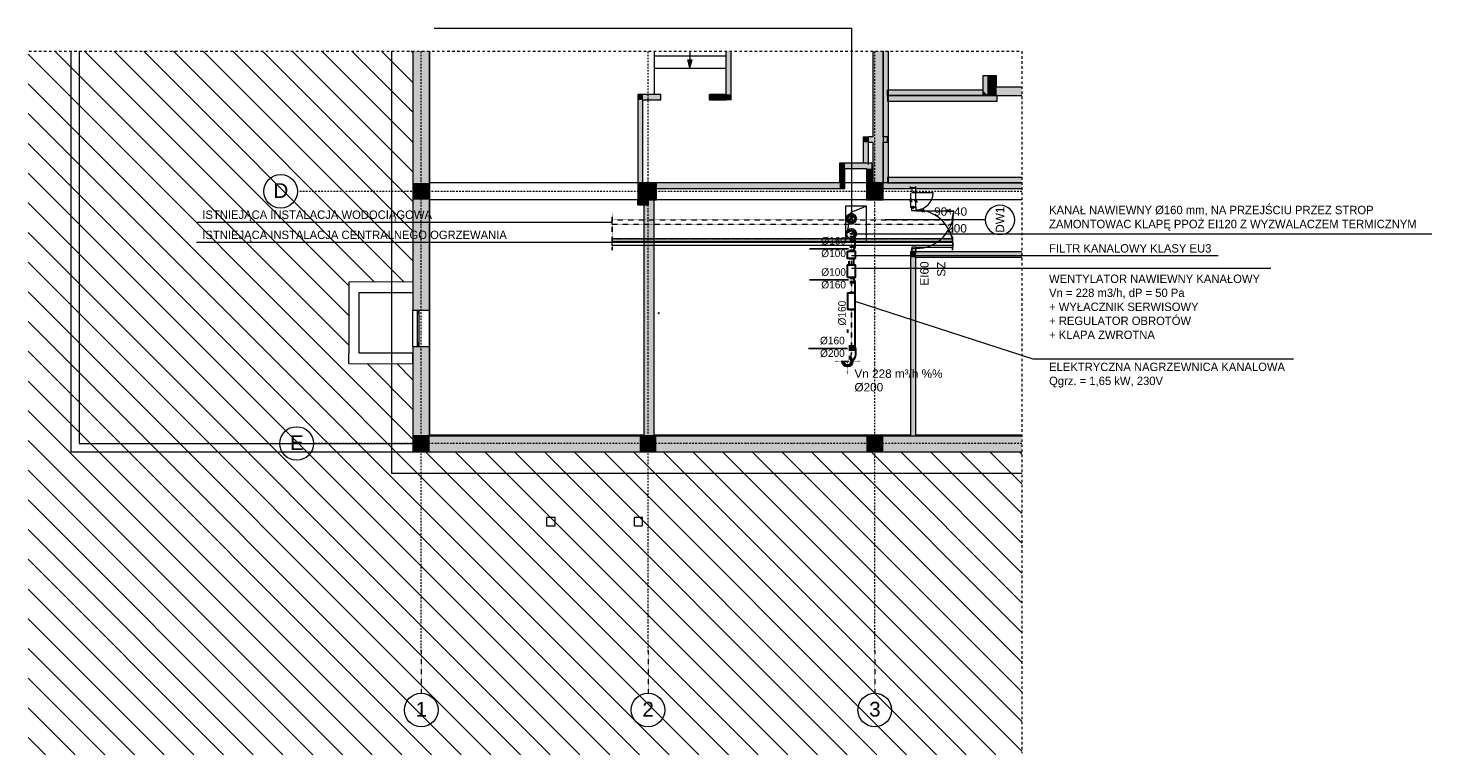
# Model space of a CAD drawing. Header units: centimetres. Extents: x -1589 to 108054, y -205274 to 31709.
# Tile 132 of 256: x 23237 to 26580, y 17215 to 18945. Entities that reach past the tile are written whole.
import ezdxf
from ezdxf.enums import TextEntityAlignment as Align

# ---------------------------------------------------------------- set-up
doc = ezdxf.new("R2010")
doc.units = ezdxf.units.CM
doc.header["$LTSCALE"] = 0.01
doc.header["$MEASUREMENT"] = 0
for name, pattern in [('CENTER', [0.55, 0.37, -0.06, 0.06, -0.06]), ('CHSW', [0]), ('DASHEDX2', [38.1, 25.4, -12.7]), ('GESTRICHELT', [7, 4, -3]), ('Krawędzie ukryte', [27, 20, -7]), ('Kropki i Kreski', [72, 36, -18, 0, -18]), ('Przerywana', [12, 6, -6]), ('Przerywana podwójnie', [109.361107, 52.916665, -21.166666, 14.111111, -21.166666])]:
    doc.linetypes.add(name, pattern=pattern)
for name, color, linetype in [('2_instalacje pompownia.ISTN', 7, 'Continuous'), ('2_stropy.ISTN', 7, 'Continuous'), ('2_słupy.ISTN', 7, 'Continuous'), ('2_słupy.K_IR', 7, 'Continuous'), ('2_ściany wewnętrzne.ISTN', 7, 'Continuous'), ('2_ściany zewnętrzne.ISTN', 7, 'Continuous'), ('3_linie 2D .ISTN', 7, 'Continuous'), ('3_linii 2D .K_IR', 7, 'Continuous'), ('3_opisy.K_IR', 7, 'Continuous'), ('4_osie.ISTN', 7, 'Continuous'), ('5_opisy.K_IR', 7, 'Continuous'), ('_KD', 7, 'Continuous'), ('_OPISY MP', 7, 'Continuous'), ('_WOD-KAN', 7, 'Continuous'), ('WEN_N-_ATRYBUT', 6, 'Continuous'), ('WEN_N-_OSIE', 2, 'CENTER'), ('WEN_W-_ATRYBUT', 6, 'Continuous'), ('WEN_W-_OSIE', 2, 'CENTER')]:
    doc.layers.add(name, color=color, linetype=linetype)
for name, color, linetype, lineweight in [('_kanalizacja', 30, 'Continuous', 30), ('P-PIPE', 7, 'Continuous', 9), ('WEN_N-_ZLICZAC', 5, 'Continuous', 30), ('WEN_W-_ZLICZAC', 6, 'Continuous', 30)]:
    doc.layers.add(name, color=color, linetype=linetype, lineweight=lineweight)
doc.styles.add('GENERATED_STYLE_1', font='txt')
doc.styles.add('STYL_WENTYLE', font='arial.ttf', dxfattribs={"width": 0.8})
doc.styles.add('STYL_WENTYLE1', font='arial.ttf', dxfattribs={"width": 0.8})
doc.linetypes.add('ZIGZAG', pattern='A,0.0001,-0.2,[131,ltypeshp.shx,S=0.2,R=0,X=-0.2,Y=0],-0.4,[131,ltypeshp.shx,S=0.2,R=180,X=0.2,Y=0],-0.2', length=0.8001)

# ---------------------------------------------------------------- blocks, each defined once
blk = doc.blocks.new('PSR-C160_1000_11')
blk.add_circle((0, 0), 80)
for p in [(0, 0), (57, 57)]:
    blk.add_point(p)
at = {"layer": 'WEN_W-_OSIE'}
blk.add_line((0, 0), (57, 57), dxfattribs=at)
at = {"layer": 'WEN_W-_ATRYBUT', "style": 'STYL_WENTYLE', "width": 0.8, "flags": 8}
blk.add_attdef('WENTYLE', text='', height=50, dxfattribs=at).set_placement((0, 0), align=Align.BOTTOM_LEFT)
blk = doc.blocks.new('BPFL16090_13')
for p, q in [((-80, 11.2), (-80, 160)), ((80, 11.2), (80, 160))]:
    blk.add_line(p, q)
blk.add_lwpolyline([(80, 0), (-80, 0, -1), (-80, 11.2), (80, 11.2, -1)], format="xyb", close=True)
blk.add_circle((0, 160), 80)
blk.add_point((0, 0))
at = {"layer": 'WEN_N-_OSIE'}
for p, q in [((-85, 160), (85, 160)), ((0, 0), (0, 245))]:
    blk.add_line(p, q, dxfattribs=at)
at = {"layer": 'WEN_N-_ATRYBUT', "style": 'STYL_WENTYLE', "width": 0.8, "flags": 8}
blk.add_attdef('WENTYLE', text='', height=50, dxfattribs=at).set_placement((80, 0), align=Align.BOTTOM_LEFT)
blk = doc.blocks.new('RSCLFL160100_11')
for p, q in [((11.2, 80), (100.8, 50)), ((100.8, -50), (11.2, -80))]:
    blk.add_line(p, q)
for points in [[(0, 80), (0, -80, 1), (11.2, -80), (11.2, 80, 1)], [(112, -50), (112, 50, 1), (100.8, 50), (100.8, -50, 1)]]:
    blk.add_lwpolyline(points, format="xyb", close=True)
for p in [(0, 0), (112, 0)]:
    blk.add_point(p)
at = {"layer": 'WEN_N-_OSIE'}
blk.add_line((0, 0), (112, 0), dxfattribs=at)
at = {"layer": 'WEN_N-_ATRYBUT', "style": 'STYL_WENTYLE', "width": 0.8, "flags": 8}
blk.add_attdef('WENTYLE', text='', height=50, dxfattribs=at).set_placement((0, 0), align=Align.BOTTOM_LEFT)
blk = doc.blocks.new('SR-C160_138-0000000000_14')
blk.add_lwpolyline([(0, -80), (0, 80), (138, 80), (138, -80)], close=True)
for p in [(0, 0), (138, 0)]:
    blk.add_point(p)
at = {"layer": 'WEN_N-_OSIE'}
blk.add_line((0, 0), (138, 0), dxfattribs=at)
at = {"layer": 'WEN_N-_ATRYBUT', "style": 'STYL_WENTYLE', "width": 0.8, "flags": 8}
blk.add_attdef('WENTYLE', text='', height=50, dxfattribs=at).set_placement((69, 0), align=Align.BOTTOM_LEFT)
at = {"layer": 'WEN_N-_OSIE', "color": 7, "style": 'STYL_WENTYLE', "width": 0.8, "flags": 8}
blk.add_attdef('FI_KANALU', text='', height=40, dxfattribs=at).set_placement((69, 40), align=Align.MIDDLE_CENTER)
blk = doc.blocks.new('SR-C100_150_12')
blk.add_lwpolyline([(0, -50), (0, 50), (150, 50), (150, -50)], close=True)
for p in [(0, 0), (150, 0)]:
    blk.add_point(p)
at = {"layer": 'WEN_N-_OSIE'}
blk.add_line((0, 0), (150, 0), dxfattribs=at)
at = {"layer": 'WEN_N-_ATRYBUT', "style": 'STYL_WENTYLE', "width": 0.8, "flags": 8}
blk.add_attdef('WENTYLE', text='', height=50, dxfattribs=at).set_placement((75, 0), align=Align.BOTTOM_LEFT)
at = {"layer": 'WEN_N-_OSIE', "color": 7, "style": 'STYL_WENTYLE', "width": 0.8, "flags": 8}
blk.add_attdef('FI_KANALU', text='', height=40, dxfattribs=at).set_placement((75, 100), align=Align.MIDDLE_CENTER)
blk = doc.blocks.new('RSCLFL160100_12')
for p, q in [((-100.8, 80), (-11.2, 50)), ((-11.2, -50), (-100.8, -80))]:
    blk.add_line(p, q)
for points in [[(-112, 80), (-112, -80, 1), (-100.8, -80), (-100.8, 80, 1)], [(0, -50), (0, 50, 1), (-11.2, 50), (-11.2, -50, 1)]]:
    blk.add_lwpolyline(points, format="xyb", close=True)
for p in [(-112, 0), (0, 0)]:
    blk.add_point(p)
at = {"layer": 'WEN_N-_OSIE'}
blk.add_line((-112, 0), (0, 0), dxfattribs=at)
at = {"layer": 'WEN_N-_ATRYBUT', "style": 'STYL_WENTYLE', "width": 0.8, "flags": 8}
blk.add_attdef('WENTYLE', text='', height=50, dxfattribs=at).set_placement((-112, 0), align=Align.BOTTOM_LEFT)
blk = doc.blocks.new('SR-C160_250-0000000000_14')
blk.add_lwpolyline([(0, -80), (0, 80), (250, 80), (250, -80)], close=True)
for p in [(0, 0), (250, 0)]:
    blk.add_point(p)
at = {"layer": 'WEN_N-_OSIE'}
blk.add_line((0, 0), (250, 0), dxfattribs=at)
at = {"layer": 'WEN_N-_ATRYBUT', "style": 'STYL_WENTYLE', "width": 0.8, "flags": 8}
blk.add_attdef('WENTYLE', text='', height=50, dxfattribs=at).set_placement((125, 0), align=Align.BOTTOM_LEFT)
at = {"layer": 'WEN_N-_OSIE', "color": 7, "style": 'STYL_WENTYLE', "width": 0.8, "flags": 8}
blk.add_attdef('FI_KANALU', text='', height=40, dxfattribs=at).set_placement((125, 40), align=Align.MIDDLE_CENTER)
blk = doc.blocks.new('KIRM-200_12')
for radius in [124, 86.8]:
    blk.add_circle((0, 0), radius)
for p in [(0, 136.4), (0, 0)]:
    blk.add_point(p)
at = {"layer": 'WEN_N-_OSIE'}
for p, q in [((-136.4, 0), (136.4, 0)), ((0, -136.4), (0, 136.4))]:
    blk.add_line(p, q, dxfattribs=at)
at = {"layer": 'WEN_N-_ATRYBUT', "style": 'STYL_WENTYLE', "width": 0.8, "flags": 8}
blk.add_attdef('WENTYLE', text='', height=50, dxfattribs=at).set_placement((0, 0), align=Align.BOTTOM_LEFT)
blk = doc.blocks.new('AE-SN-200NN--400--12_12')
blk.add_line((100, 0), (-100, 0))
at = {"linetype": 'ZIGZAG', "ltscale": 0.02}
for points in [[(-100, 0), (-100, -72, -0.144762), (-116, -127), (-177, -221)], [(100, 0), (100, -72, -0.144762), (52, -236), (-10, -330)]]:
    blk.add_lwpolyline(points, format="xyb", dxfattribs=at)
blk.add_circle((-94, -276), 100)
for p in [(0, 0), (-94, -276)]:
    blk.add_point(p)
at = {"layer": 'WEN_N-_OSIE'}
blk.add_lwpolyline([(0, 0), (0, -72, -0.144762), (-32, -181), (-94, -276)], format="xyb", dxfattribs=at)
at = {"layer": 'WEN_N-_ATRYBUT', "style": 'STYL_WENTYLE', "width": 0.8, "flags": 8}
blk.add_attdef('WENTYLE', text='', height=50, dxfattribs=at).set_placement((0, 0), align=Align.BOTTOM_LEFT)
blk = doc.blocks.new('RSCLFL200160_12')
for p, q in [((-71, 100), (-14, 80)), ((-14, -80), (-71, -100))]:
    blk.add_line(p, q)
for points in [[(-85, 100), (-85, -100, 1), (-71, -100), (-71, 100, 1)], [(0, -80), (0, 80, 1), (-14, 80), (-14, -80, 1)]]:
    blk.add_lwpolyline(points, format="xyb", close=True)
for p in [(-85, 0), (0, 0)]:
    blk.add_point(p)
at = {"layer": 'WEN_N-_OSIE'}
blk.add_line((-85, 0), (0, 0), dxfattribs=at)
at = {"layer": 'WEN_N-_ATRYBUT', "style": 'STYL_WENTYLE', "width": 0.8, "flags": 8}
blk.add_attdef('WENTYLE', text='', height=50, dxfattribs=at).set_placement((-85, 0), align=Align.BOTTOM_LEFT)
blk = doc.blocks.new('SR-C160_869-7431570291_14')
blk.add_lwpolyline([(0, -80), (0, 80), (870, 80), (870, -80)], close=True)
for p in [(0, 0), (870, 0)]:
    blk.add_point(p)
at = {"layer": 'WEN_N-_OSIE'}
blk.add_line((0, 0), (870, 0), dxfattribs=at)
at = {"layer": 'WEN_N-_ATRYBUT', "style": 'STYL_WENTYLE', "width": 0.8, "flags": 8}
blk.add_attdef('WENTYLE', text='', height=50, dxfattribs=at).set_placement((435, 0), align=Align.BOTTOM_LEFT)
at = {"layer": 'WEN_N-_OSIE', "color": 7, "style": 'STYL_WENTYLE', "width": 0.8, "flags": 8}
blk.add_attdef('FI_KANALU', text='', height=40, dxfattribs=at).set_placement((435, 40), align=Align.MIDDLE_CENTER)

msp = doc.modelspace()

# ---------------------------------------------------------------- hatches: boundary and pattern name
at = {"layer": '2_słupy.ISTN', "linetype": 'Continuous', "lineweight": 5}
for points in [[(24153.33542, 18536.10697), (24193.33542, 18536.10697), (24193.33542, 18576.10697), (24153.33542, 18576.10697)], [(24153.33542, 18536.05314), (24193.33542, 18536.05314), (24193.33542, 18576.05314), (24153.33542, 18576.05314)], [(24693.33542, 18536.05314), (24733.33542, 18536.05314), (24733.33542, 18576.05314), (24693.33542, 18576.05314)], [(25233.33542, 18536.05314), (25273.33542, 18536.05314), (25273.33542, 18576.05314), (25233.33542, 18576.05314)], [(24153.33542, 17936.05314), (24193.33542, 17976.05314), (24153.33542, 17976.05314)], [(24193.33542, 17976.05314), (24153.33542, 17936.05314), (24193.33542, 17936.05314)], [(24693.33542, 17936.05314), (24733.33543, 17936.05314), (24733.33543, 17976.05315), (24728.39872, 17976.05315), (24728.39872, 17971.81225), (24703.39873, 17971.81225), (24703.39873, 17976.05315), (24693.33542, 17976.05315)], [(24703.39873, 17971.81225), (24728.39872, 17971.81225), (24728.39872, 17976.05315), (24703.39873, 17976.05315)], [(25233.33542, 17976.05314), (25233.33542, 17936.05314), (25273.33542, 17936.05314), (25273.33542, 17976.05314)]]:
    msp.add_hatch(color=8, dxfattribs=at).paths.add_polyline_path(points)
at = {"layer": '2_ściany wewnętrzne.ISTN', "linetype": 'Continuous', "lineweight": 5}
for points in [[(24911.33542, 18889.76076), (24898.33542, 18889.76076), (24898.33542, 18786.74131), (24911.33542, 18786.74131)], [(25273.33542, 18889.76076), (25248.33543, 18889.76076), (25248.33543, 18686.10695), (25273.33542, 18686.10695)], [(24701.33542, 18786.74131), (24689.33542, 18786.74131), (24701.33542, 18773.74131)], [(24689.33542, 18773.74131), (24701.33542, 18773.74131), (24689.33542, 18786.74131)], [(24701.33542, 18773.74131), (24743.65817, 18773.74131), (24743.65817, 18786.74131), (24701.33542, 18786.74131)], [(24859.65817, 18773.74131), (24898.33542, 18773.74131), (24898.33542, 18786.74131), (24859.65817, 18786.74131)], [(24911.33542, 18786.74131), (24898.33542, 18786.74131), (24911.33542, 18773.74131)], [(24898.33542, 18786.74131), (24898.33542, 18773.74131), (24911.33542, 18773.74131)], [(25286.33542, 18576.14859), (25286.33542, 18783.84237), (25273.33542, 18783.84237), (25273.33542, 18576.14859)], [(25225.33542, 18673.10695), (25238.33542, 18673.10695), (25225.33542, 18686.10695)], [(25225.33542, 18686.10695), (25238.33542, 18673.10695), (25238.33542, 18686.10695)], [(25238.33542, 18673.10695), (25283.33542, 18673.10695), (25283.33542, 18686.10695), (25238.33542, 18686.10695)], [(25225.33542, 18673.10695), (25225.33542, 18623.10697), (25238.33542, 18623.10697), (25238.33542, 18673.10695)], [(25273.33542, 18576.14859), (25273.33542, 18673.10695), (25248.33542, 18673.10695), (25248.33542, 18576.14859)], [(25351.39873, 18589.14859), (25283.33542, 18589.14859), (25283.33542, 18576.14859), (25351.39873, 18576.14859)], [(25603.40399, 18576.14859), (25351.39873, 18576.14859), (25351.39873, 18589.14859), (25603.40399, 18589.14859)], [(24733.01889, 18576.05314), (24733.33542, 18576.05314), (24733.33542, 18563.10695), (25169.33542, 18563.10695), (25169.33542, 18576.10695), (24733.01889, 18576.10695)], [(25169.33542, 18563.10695), (25182.33542, 18563.10695), (25169.33542, 18576.10695)], [(25182.33542, 18576.10695), (25169.33542, 18576.10695), (25182.33542, 18563.10695)], [(25273.33542, 18576.14859), (25248.33542, 18576.14859), (25248.33542, 18576.05314), (25273.15187, 18576.05314)], [(25273.33542, 18576.14859), (25273.15187, 18576.05314), (25273.33542, 18576.05314)], [(25273.33542, 18563.14859), (25351.39873, 18563.14859), (25351.39873, 18576.14859), (25273.33542, 18576.14859)], [(25351.39873, 18564.10697), (25338.39873, 18564.10697), (25338.39873, 18563.14859), (25351.39873, 18563.14859)], [(25603.40399, 18563.14859), (25603.40399, 18576.14859), (25351.39873, 18576.14859), (25351.39873, 18563.14859)], [(24693.33542, 18536.10697), (24689.33542, 18536.10697), (24689.33542, 18524.10697), (24701.2816, 18536.05314), (24693.33542, 18536.05314)], [(24689.33542, 18524.10697), (24713.33542, 18524.10697), (24713.33542, 18536.05314), (24701.2816, 18536.05314)], [(24703.39872, 18536.05314), (24703.39872, 17976.05314), (24728.39872, 17976.05314), (24728.39872, 18536.05314)], [(25338.39873, 18412.10418), (25338.39873, 18399.10418), (25351.39873, 18399.10418), (25351.39873, 18412.10418)], [(25338.39873, 18399.10418), (25338.39873, 17976.05314), (25351.39873, 17976.05314), (25351.39873, 18399.10418)], [(25603.40399, 18399.10418), (25603.40399, 18412.10418), (25351.39873, 18412.10418), (25351.39873, 18399.10418)]]:
    msp.add_hatch(color=8, dxfattribs=at).paths.add_polyline_path(points)
at = {"layer": '2_ściany zewnętrzne.ISTN', "linetype": 'Continuous', "lineweight": 5}
for points in [[(24193.33542, 18889.76076), (24153.33542, 18889.76076), (24153.33542, 18576.10696), (24193.33542, 18576.10696)], [(25286.33542, 18889.76076), (25286.33542, 18783.84237), (25273.33542, 18783.84237), (25273.33542, 18889.76076)], [(25523.29812, 18783.84237), (25523.29812, 18831.05742), (25510.29812, 18831.05742), (25510.29812, 18783.84237)], [(25543.29812, 18831.05742), (25523.29812, 18831.05742), (25523.29812, 18803.84237), (25543.29812, 18803.84237)], [(25510.29812, 18796.84237), (25283.33542, 18796.84237), (25283.33542, 18783.84237), (25510.29812, 18783.84237)], [(25510.29812, 18783.84237), (25523.29812, 18783.84237), (25510.29812, 18796.84237)], [(25543.29812, 18803.84237), (25523.29812, 18783.84237), (25543.29812, 18783.84237)], [(25523.29812, 18803.84237), (25523.29812, 18783.84237), (25543.29812, 18803.84237)], [(25603.40399, 18783.84237), (25603.40399, 18803.84237), (25543.29812, 18803.84237), (25543.29812, 18783.84237)], [(24689.33542, 18536.10696), (24693.33542, 18536.10696), (24693.33542, 18576.05314), (24701.33542, 18576.05314), (24701.33542, 18773.74131), (24689.33542, 18773.74131)], [(25283.33542, 18770.84237), (25544.84763, 18770.84237), (25544.84763, 18783.84237), (25283.33542, 18783.84237)], [(25182.33542, 18623.10697), (25169.33542, 18623.10697), (25182.33542, 18610.10697)], [(25182.33542, 18610.10697), (25169.33542, 18623.10697), (25169.33542, 18610.10697)], [(25182.33542, 18610.10697), (25246.33542, 18610.10697), (25246.33542, 18623.10697), (25182.33542, 18623.10697)], [(25182.33542, 18576.10695), (25182.33542, 18610.10697), (25169.33542, 18610.10697), (25169.33542, 18576.10695)], [(25233.33542, 18576.05314), (25246.33542, 18576.05314), (25246.33542, 18610.10697), (25233.33542, 18610.10697)], [(24690.64985, 18536.10697), (24693.33542, 18536.10697), (24693.33542, 18575.71279), (24690.64985, 18575.71279)], [(24193.33543, 18536.05314), (24153.33542, 18536.05314), (24153.33542, 18273.05314), (24193.33543, 18273.05314)], [(24163.33542, 18273.05314), (24163.33542, 18265.55314), (24168.33542, 18265.55314), (24168.33542, 18273.05314)], [(24153.33542, 17976.05314), (24193.33543, 17976.05314), (24193.33543, 18187.05314), (24153.33542, 18187.05314)], [(24168.33542, 18187.05314), (24168.33542, 18194.55314), (24163.33542, 18194.55314), (24163.33542, 18187.05314)], [(24193.33542, 17936.05314), (24693.33542, 17936.05314), (24693.33542, 17976.05315), (24193.33542, 17976.05315)], [(24733.33543, 17936.05314), (25233.33542, 17936.05314), (25233.33542, 17976.05315), (24733.33543, 17976.05315)], [(25603.40399, 17936.05314), (25603.40399, 17976.05314), (25273.33542, 17976.05314), (25273.33542, 17936.05314)]]:
    msp.add_hatch(color=8, dxfattribs=at).paths.add_polyline_path(points)
at = {"layer": '3_linie 2D .ISTN', "linetype": 'Continuous', "lineweight": 5}
msp.add_hatch(color=8, dxfattribs=at).paths.add_polyline_path([(24813.25202, 18850.70222), (24818.25202, 18869.36247), (24808.25202, 18869.36247)])

# ---------------------------------------------------------------- linework, layer by layer
at = {"linetype": 'Przerywana', "lineweight": 5, "ltscale": 100}
msp.add_lwpolyline([(23239.09087, 18889.76076), (25603.40399, 18889.76076), (25603.40399, 17218.94672)], dxfattribs=at)
at = {"color": 8, "linetype": 'Krawędzie ukryte', "lineweight": 9, "ltscale": 0.1}
msp.add_lwpolyline([(25438.39873, 18477.54191), (24628.39873, 18477.54191), (24628.39873, 18488.44191), (25438.39873, 18488.44191)], close=True, dxfattribs=at)
msp.add_lwpolyline([(25438.39873, 18477.54191), (24628.39873, 18477.54191), (24628.39873, 18488.44191), (25438.39873, 18488.44191)], close=True, dxfattribs=at)
at = {"lineweight": 30}
for points in [[(25188.51049, 18414.04961), (25206.51049, 18414.04961), (25206.51049, 18396.04961), (25188.51049, 18396.04961)], [(25188.11049, 18350.74961), (25188.11049, 18381.04961), (25206.91049, 18381.04961), (25206.91049, 18350.74961)], [(25189.51049, 18314.54961), (25205.51049, 18314.54961), (25205.51049, 18274.54961), (25189.51049, 18274.54961)]]:
    msp.add_lwpolyline(points, close=True, dxfattribs=at)
for centre in [(25197.51402, 18491.05314), (25197.51402, 18491.05314), (25197.51049, 18455.04961)]:
    msp.add_circle(centre, 12)
at = {"layer": '2_instalacje pompownia.ISTN', "color": 8, "linetype": 'Przerywana podwójnie', "lineweight": 5}
for p, q in [((25438.39873, 18497.76139), (25438.39873, 18494.76139)), ((25438.39873, 18492.92116), (25438.39873, 18490.92116)), ((25438.39873, 18488.54191), (25438.39873, 18477.54191)), ((25438.39873, 18443.36759), (25438.39873, 18436.96759)), ((25438.39873, 18435.33497), (25438.39873, 18427.33497))]:
    msp.add_line(p, q, dxfattribs=at)
at = {"layer": '2_słupy.ISTN', "color": 8, "linetype": 'Continuous', "lineweight": 5}
msp.add_line((25238.33542, 18620.10697), (25238.33542, 18683.79333), dxfattribs=at)
at = {"layer": '2_słupy.ISTN', "color": 8, "linetype": 'Continuous', "lineweight": 5, "flags": 128}
for points in [[(24153.33542, 18576.10697), (24153.33542, 18536.10697)], [(24153.33542, 18576.05314), (24153.33542, 18536.05314)], [(24193.33542, 18536.10697), (24193.33542, 18576.10697)], [(24193.33542, 18536.05314), (24193.33542, 18576.05314)], [(24153.33542, 17976.05314), (24153.33542, 17936.05314)], [(24703.39873, 17976.05315), (24693.33542, 17976.05315)], [(24733.33543, 17976.05315), (24728.39872, 17976.05315)], [(25273.33542, 17976.05314), (25233.33542, 17976.05314)], [(24153.33542, 17936.05314), (24193.33542, 17936.05314)], [(24693.33542, 17936.05314), (24733.33543, 17936.05314)], [(25233.33542, 17936.05314), (25273.33542, 17936.05314)]]:
    msp.add_lwpolyline(points, dxfattribs=at)
for points in [[(24693.33542, 18536.05314), (24733.33542, 18536.05314), (24733.33542, 18576.05314), (24693.33542, 18576.05314)], [(25233.33542, 18536.05314), (25273.33542, 18536.05314), (25273.33542, 18576.05314), (25233.33542, 18576.05314)]]:
    msp.add_lwpolyline(points, close=True, dxfattribs=at)
at = {"layer": '2_słupy.K_IR', "color": 8, "linetype": 'Krawędzie ukryte', "lineweight": 5, "flags": 128}
for points in [[(24471.88869, 17760.05314), (24491.88869, 17760.05314), (24491.88869, 17780.05314), (24471.88869, 17780.05314)], [(24680.19143, 17760.05314), (24700.19143, 17760.05314), (24700.19143, 17780.05314), (24680.19143, 17780.05314)]]:
    msp.add_lwpolyline(points, close=True, dxfattribs=at)
at = {"layer": '2_ściany wewnętrzne.ISTN', "color": 8, "linetype": 'Continuous', "lineweight": 5}
for p, q in [((24743.65817, 18773.74131), (24743.65817, 18786.74131)), ((24743.65817, 18773.74131), (24743.65817, 18786.74131)), ((24859.65817, 18773.74131), (24859.65817, 18786.74131)), ((24859.65817, 18773.74131), (24859.65817, 18786.74131)), ((25338.39873, 18563.14859), (25338.39873, 18567.44859)), ((25338.39873, 18563.14859), (25338.39873, 18567.44859)), ((25338.39873, 18563.14859), (25338.39873, 18567.44859)), ((25341.39873, 18563.14859), (25338.39873, 18563.14859)), ((25341.39873, 18563.14859), (25338.39873, 18563.14859)), ((25341.39873, 18563.14859), (25338.39873, 18563.14859)), ((25351.39873, 18563.14859), (25341.39873, 18563.14859)), ((25341.39873, 18563.14859), (25341.39873, 18553.14859)), ((25351.39873, 18563.14859), (25341.39873, 18563.14859)), ((25351.39873, 18563.14859), (25341.39873, 18563.14859)), ((25351.39873, 18563.14859), (25341.39873, 18563.14859)), ((25341.39873, 18553.14859), (25351.39873, 18553.14859)), ((25351.39873, 18563.14859), (25351.39873, 18567.44859)), ((25351.39873, 18563.14859), (25351.39873, 18567.44859)), ((25351.39873, 18563.14859), (25351.39873, 18567.44859)), ((25351.39873, 18553.14859), (25351.39873, 18563.14859)), ((25351.39873, 18553.14859), (25392.59873, 18553.14859)), ((25341.39873, 18518.10418), (25338.39873, 18518.10418)), ((25341.39873, 18510.10418), (25341.39873, 18518.10418)), ((25341.39873, 18518.10418), (25351.39873, 18518.10418)), ((25351.39873, 18518.10418), (25341.39873, 18518.10418)), ((25351.39873, 18518.10418), (25341.39873, 18518.10418)), ((25351.39873, 18518.10418), (25351.39873, 18510.10418)), ((25516.39873, 18488.14859), (25278.39873, 18488.14859)), ((25351.39873, 18510.10418), (25341.39873, 18510.10418)), ((25351.39873, 18510.10418), (25441.39873, 18510.10418)), ((25351.39873, 18423.14859), (25341.39873, 18423.14859)), ((25341.39873, 18423.14859), (25341.39873, 18413.14859)), ((25341.39873, 18412.10418), (25341.39873, 18420.10418)), ((25341.39873, 18420.10418), (25351.39873, 18420.10418)), ((25351.39873, 18413.14859), (25351.39873, 18423.14859)), ((25351.39873, 18423.14859), (25440.19873, 18423.14859)), ((25351.39873, 18420.10418), (25351.39873, 18412.10418)), ((25341.39873, 18413.14859), (25338.39873, 18413.14859)), ((25341.39873, 18413.14859), (25338.39873, 18413.14859)), ((25338.39873, 18413.14859), (25338.39873, 18408.84859)), ((25338.39873, 18413.14859), (25338.39873, 18408.84859)), ((25341.39873, 18412.10418), (25338.39873, 18412.10418)), ((25338.39873, 18412.10418), (25338.39873, 18408.84859)), ((25341.39873, 18412.10418), (25338.39873, 18412.10418)), ((25338.39873, 18412.10418), (25338.39873, 18399.10418)), ((25341.39873, 18413.14859), (25351.39873, 18413.14859)), ((25351.39873, 18413.14859), (25341.39873, 18413.14859)), ((25351.39873, 18413.14859), (25341.39873, 18413.14859)), ((25351.39873, 18412.10418), (25341.39873, 18412.10418)), ((25351.39873, 18412.10418), (25341.39873, 18412.10418)), ((25351.39873, 18412.10418), (25341.39873, 18412.10418)), ((25351.39873, 18412.10418), (25341.39873, 18412.10418)), ((25351.39872, 18412.10418), (25351.39872, 18408.84859)), ((25351.39873, 18413.14859), (25351.39873, 18408.84859)), ((25351.39873, 18413.14859), (25351.39873, 18408.84859))]:
    msp.add_line(p, q, dxfattribs=at)
at = {"layer": '2_ściany wewnętrzne.ISTN', "color": 8, "linetype": 'Continuous', "lineweight": 5, "flags": 128}
for points in [[(24898.33542, 18889.76076), (24898.33542, 18786.74131)], [(24911.33542, 18773.74131), (24911.33542, 18889.76076)], [(25248.33542, 18889.76076), (25248.33542, 18686.10695)], [(25273.33542, 18686.10695), (25273.33542, 18889.76076)], [(24743.65817, 18786.74131), (24689.33542, 18786.74131)], [(24898.33542, 18786.74131), (24859.65817, 18786.74131)], [(24701.33542, 18773.74131), (24743.65817, 18773.74131)], [(24859.65817, 18773.74131), (24898.33542, 18773.74131)], [(24911.33542, 18773.74131), (24898.33542, 18773.74131)], [(25273.33542, 18783.84237), (25273.33542, 18576.14859)], [(25286.33542, 18576.14859), (25286.33542, 18783.84237)], [(25225.33542, 18686.10695), (25225.33542, 18623.10697)], [(25225.33542, 18686.10695), (25238.33542, 18686.10695)], [(25248.33542, 18686.10695), (25238.33542, 18686.10695)], [(25283.33542, 18686.10695), (25273.33542, 18686.10695)], [(25283.33542, 18673.10695), (25283.33542, 18686.10695)], [(25238.33542, 18623.10697), (25238.33542, 18673.10695)], [(25238.33542, 18673.10695), (25248.33542, 18673.10695)], [(25248.33542, 18673.10695), (25248.33542, 18576.05315)], [(25273.33542, 18576.14859), (25273.33542, 18673.10695)], [(25273.33542, 18673.10695), (25283.33542, 18673.10695)], [(25238.33542, 18623.10697), (25225.33542, 18623.10697)], [(25351.39873, 18589.14859), (25283.33542, 18589.14859)], [(25283.33542, 18589.14859), (25283.33542, 18576.14859)], [(25603.40399, 18589.14859), (25351.39873, 18589.14859)], [(25169.33542, 18576.10695), (24733.01889, 18576.10695)], [(24733.33542, 18563.10695), (25182.33542, 18563.10695)], [(25351.39873, 18576.14859), (25273.33542, 18576.14859)], [(25273.33542, 18563.14859), (25338.39873, 18563.14859)], [(25283.33542, 18576.14859), (25351.39873, 18576.14859)], [(25351.39873, 18564.10697), (25338.39873, 18564.10697)], [(25338.39873, 18564.10697), (25338.39873, 18563.14859)], [(25351.39873, 18576.14859), (25603.40399, 18576.14859)], [(25603.40399, 18576.14859), (25351.39873, 18576.14859)], [(25351.39873, 18563.14859), (25351.39873, 18564.10697)], [(25351.39873, 18563.14859), (25603.40399, 18563.14859)], [(24689.33542, 18524.10697), (24713.33542, 18524.10697)], [(24703.39873, 18536.05314), (24703.39873, 17976.05315)], [(24713.33542, 18536.05314), (24713.33542, 18524.10697)], [(24728.39873, 17976.05315), (24728.39873, 18536.05314)], [(25338.39873, 18412.10418), (25338.39873, 17976.05314)], [(25603.40399, 18412.10418), (25351.39873, 18412.10418)], [(25351.39873, 17976.05314), (25351.39873, 18399.10418)], [(25351.39873, 18399.10418), (25603.40399, 18399.10418)]]:
    msp.add_lwpolyline(points, dxfattribs=at)
at = {"layer": '2_ściany wewnętrzne.ISTN', "color": 8, "linetype": 'Continuous', "lineweight": 5}
for centre, radius, start, end in [((25351.39873, 18553.14859), 41.2, 270, 0), ((25551.39873, 18488.14859), 35, 90, 270), ((25551.39873, 18488.14859), 35, 270, 90), ((25351.39873, 18423.14859), 88.8, 0, 90), ((25351.39873, 18510.10418), 90, 270, 0)]:
    msp.add_arc(centre, radius, start, end, dxfattribs=at)
at = {"layer": '2_ściany zewnętrzne.ISTN', "color": 8, "linetype": 'Continuous', "lineweight": 5}
for p, q in [((25543.29812, 18831.05742), (25523.29812, 18831.05742)), ((25543.29812, 18831.05742), (25523.29812, 18831.05742)), ((24153.33542, 18273.05314), (24163.33542, 18273.05314)), ((24153.33542, 18187.05314), (24153.33542, 18273.05314)), ((24153.33542, 18273.05314), (24163.33542, 18273.05314)), ((24163.33542, 18273.05314), (24168.33542, 18273.05314)), ((24163.33542, 18273.05314), (24163.33542, 18265.55314)), ((24163.33542, 18273.05314), (24168.33542, 18273.05314)), ((24163.33542, 18273.05314), (24168.33542, 18273.05314)), ((24163.33542, 18265.55314), (24168.33542, 18265.55314)), ((24163.33542, 18265.55314), (24163.33542, 18194.55314)), ((24168.33542, 18273.05314), (24193.33542, 18273.05314)), ((24168.33542, 18265.55314), (24168.33542, 18273.05314)), ((24168.33542, 18273.05314), (24193.33542, 18273.05314)), ((24168.33542, 18194.55314), (24168.33542, 18265.55314)), ((24193.33542, 18187.05314), (24193.33542, 18273.05314)), ((24153.33542, 18187.05314), (24163.33542, 18187.05314)), ((24153.33542, 18187.05314), (24163.33542, 18187.05314)), ((24168.33542, 18194.55314), (24163.33542, 18194.55314)), ((24163.33542, 18194.55314), (24163.33542, 18187.05314)), ((24163.33542, 18187.05314), (24168.33542, 18187.05314)), ((24163.33542, 18187.05314), (24168.33542, 18187.05314)), ((24163.33542, 18187.05314), (24168.33542, 18187.05314)), ((24168.33542, 18187.05314), (24168.33542, 18194.55314)), ((24168.33542, 18187.05314), (24193.33542, 18187.05314)), ((24168.33542, 18187.05314), (24193.33542, 18187.05314))]:
    msp.add_line(p, q, dxfattribs=at)
at = {"layer": '2_ściany zewnętrzne.ISTN', "color": 8, "linetype": 'Continuous', "lineweight": 5, "flags": 128}
for points in [[(24153.33542, 18889.76076), (24153.33542, 18576.10697)], [(24193.33542, 18576.10697), (24193.33542, 18889.76076)], [(25273.33542, 18889.76076), (25273.33542, 18783.84237)], [(25286.33542, 18783.84237), (25286.33542, 18889.76076)], [(25523.29812, 18831.05742), (25510.29812, 18831.05742)], [(25510.29812, 18831.05742), (25510.29812, 18783.84237)], [(25523.29812, 18831.05742), (25523.29812, 18803.84237)], [(25523.29812, 18783.84237), (25523.29812, 18831.05742)], [(25543.29812, 18803.84237), (25543.29812, 18831.05742)], [(24689.33542, 18786.74131), (24689.33542, 18773.74131)], [(25510.29812, 18796.84237), (25283.33542, 18796.84237)], [(25283.33542, 18783.84237), (25283.33542, 18796.84237)], [(25523.29812, 18783.84237), (25523.29812, 18803.84237)], [(25603.40399, 18803.84237), (25543.29812, 18803.84237)], [(24689.33542, 18773.74131), (24689.33542, 18536.10697)], [(24701.33542, 18576.05314), (24701.33542, 18773.74131)], [(25510.29812, 18783.84237), (25283.33542, 18783.84237)], [(25283.33542, 18783.84237), (25283.33542, 18770.84237)], [(25283.33542, 18783.84237), (25523.29812, 18783.84237)], [(25283.33542, 18770.84237), (25544.84763, 18770.84237)], [(25523.29812, 18783.84237), (25603.40399, 18783.84237)], [(25544.84763, 18783.84237), (25523.29812, 18783.84237)], [(25544.84763, 18770.84237), (25544.84763, 18783.84237)], [(25246.33542, 18623.10697), (25169.33542, 18623.10697)], [(25169.33542, 18623.10697), (25169.33542, 18610.10697)], [(25246.33542, 18623.10697), (25246.33542, 18610.10697)], [(25169.33542, 18610.10697), (25169.33542, 18576.10695)], [(25182.33542, 18610.10697), (25233.33542, 18610.10697)], [(25182.33542, 18576.10695), (25182.33542, 18610.10697)], [(25233.33542, 18610.10697), (25233.33542, 18576.05314)], [(25246.33542, 18576.05314), (25246.33542, 18610.10697)], [(24693.33542, 18575.71279), (24690.64985, 18575.71279)], [(24690.64985, 18575.71279), (24690.64985, 18536.10697)], [(25182.33542, 18563.10695), (25182.33542, 18576.10695)], [(24153.33542, 18536.05314), (24153.33542, 18273.05314)], [(24193.33542, 18273.05314), (24193.33542, 18536.05314)], [(24689.33542, 18524.10697), (24689.33542, 18536.10697)], [(24000.97685, 18340.06495), (24000.94515, 18315.06482)], [(24153.3094, 18340.38537), (24000.97685, 18340.06495)], [(24153.3094, 18340.38537), (24153.36198, 18315.38543)], [(24000.94515, 18315.06482), (24000.76277, 18171.25241)], [(24025.76273, 18171.20681), (24025.94523, 18315.11741)], [(24025.94523, 18315.11741), (24153.36198, 18315.38543)], [(24153.33542, 18187.05314), (24153.33542, 17976.05314)], [(24193.33542, 17976.05314), (24193.33542, 18187.05314)], [(24000.73106, 18146.25243), (24000.76277, 18171.25241)], [(24153.36776, 18170.97407), (24025.76273, 18171.20681)], [(24153.32216, 18145.97411), (24153.36776, 18170.97407)], [(24000.73106, 18146.25243), (24153.32216, 18145.97411)], [(24693.33542, 17976.05314), (24193.33542, 17976.05314)], [(25233.33542, 17976.05314), (24733.33542, 17976.05314)], [(25338.39873, 17976.05314), (25273.33542, 17976.05314)], [(25603.40399, 17976.05314), (25351.39873, 17976.05314)], [(24193.33542, 17936.05314), (24693.33542, 17936.05314)], [(24733.33542, 17936.05314), (25233.33542, 17936.05314)], [(25273.33542, 17936.05314), (25603.40399, 17936.05314)]]:
    msp.add_lwpolyline(points, dxfattribs=at)
at = {"layer": '3_linie 2D .ISTN', "color": 8, "linetype": 'Continuous', "lineweight": 5}
for p, q in [((24728.16861, 18889.76076), (24728.16861, 18786.74131)), ((24813.25202, 18889.76076), (24813.25202, 18869.36247)), ((24898.33542, 18877.76737), (24728.16861, 18877.76737)), ((24813.25202, 18850.70222), (24808.25202, 18869.36247)), ((24808.25202, 18869.36247), (24818.25202, 18869.36247)), ((24813.25202, 18850.70222), (24818.25202, 18869.36247)), ((24898.33542, 18848.6834), (24728.16861, 18848.6834)), ((25338.39873, 18552.10418), (25338.39873, 18518.10418)), ((25351.39873, 18518.10418), (25351.39873, 18552.10418)), ((25334.90812, 18537.90022), (25342.11278, 18532.12914)), ((25341.15706, 18538.67215), (25335.83121, 18531.78304)), ((25338.39873, 18518.10418), (25351.39873, 18518.10418)), ((25339.34222, 18520.77681), (25346.54688, 18515.00573)), ((25345.59116, 18521.54873), (25340.26531, 18514.65962)), ((25347.90812, 18536.31018), (25355.11278, 18530.53911)), ((25354.15706, 18537.08211), (25348.83121, 18530.193)), ((25364.21738, 18513.00841), (25371.42204, 18507.23734)), ((25370.46632, 18513.78034), (25365.14047, 18506.89123)), ((25424.84964, 18512.73529), (25432.0543, 18506.96422)), ((25431.09858, 18513.50722), (25425.77273, 18506.61811))]:
    msp.add_line(p, q, dxfattribs=at)
at = {"layer": '3_opisy.K_IR', "color": 8, "linetype": 'Krawędzie ukryte', "lineweight": 5}
for points in [[(25603.40399, 18576.05314), (24193.33542, 18576.05314)], [(25603.40399, 18536.05314), (24193.33542, 18536.05314)]]:
    msp.add_lwpolyline(points, dxfattribs=at)
at = {"layer": '4_osie.ISTN', "color": 7, "linetype": 'Kropki i Kreski', "lineweight": 0, "ltscale": 10}
for p, q in [((24173.33542, 17461.6), (24173.33542, 18889.76076)), ((24713.33542, 17461.6), (24713.33542, 18889.76076)), ((25253.33542, 17461.6), (25253.33542, 18889.76076)), ((25603.40399, 18556.05314), (23878.80861, 18556.05314)), ((25603.40399, 17956.05314), (23916.766, 17956.05314))]:
    msp.add_line(p, q, dxfattribs=at)
at = {"layer": '4_osie.ISTN', "color": 7, "linetype": 'Kropki i Kreski', "lineweight": 0, "ltscale": 0.1}
for p, q in [((24173.33542, 17461.6), (24173.33542, 17361.6)), ((24713.33542, 17461.6), (24713.33542, 17361.6)), ((25253.33542, 17461.6), (25253.33542, 17361.6))]:
    msp.add_line(p, q, dxfattribs=at)
at = {"layer": '4_osie.ISTN', "color": 7, "linetype": 'Continuous', "lineweight": 0}
for centre in [(23838.80861, 18556.05314), (23876.766, 17956.05314), (24173.33542, 17321.6), (24713.33542, 17321.6), (25253.33542, 17321.6)]:
    msp.add_circle(centre, 40, dxfattribs=at)
at = {"layer": '4_osie.ISTN', "color": 7, "linetype": 'Kropki i Kreski', "lineweight": 0}
for p in [(24173.33542, 17461.6), (24173.33542, 17461.6), (24713.33542, 17461.6), (24713.33542, 17461.6), (25253.33542, 17461.6), (25253.33542, 17461.6)]:
    msp.add_point(p, dxfattribs=at)
at = {"layer": '5_opisy.K_IR', "color": 8, "linetype": 'Krawędzie ukryte', "lineweight": 5}
for points in [[(23339.15855, 18889.76076), (23339.15855, 17936.05314), (24153.33542, 17936.05314)], [(23359.15855, 18889.76076), (23359.15855, 17956.05314), (24153.33542, 17956.05314)]]:
    msp.add_lwpolyline(points, dxfattribs=at)
at = {"layer": '_kanalizacja', "color": 8, "linetype": 'DASHEDX2', "lineweight": 9, "ltscale": 0.1}
msp.add_lwpolyline([(25438.39873, 18436.96759), (24628.39873, 18436.96759), (24628.39873, 18443.36759), (25438.39873, 18443.36759)], close=True, dxfattribs=at)
at = {"layer": '_KD', "linetype": 'GESTRICHELT'}
for points in [[(24628.39873, 18416.45934), (24628.39873, 18503.82771)], [(25438.39873, 18416.45934), (25438.39873, 18503.82771)]]:
    msp.add_lwpolyline(points, dxfattribs=at)
at = {"layer": '_WOD-KAN', "color": 7, "linetype": 'Continuous', "lineweight": 5, "flags": 128}
for points in [[(24204.55454, 18944.67708), (25197.51851, 18944.66725), (25197.51402, 18491.05314)], [(23637.98997, 18483.0017), (24628.39873, 18482.99191)], [(25197.51049, 18455.05314), (26579.8625, 18455.03979)], [(23637.98997, 18435.03094), (24628.39873, 18435.02114)], [(25197.51049, 18403.57554), (26070.61571, 18403.5671)], [(25197.51049, 18373.3015), (26196.05072, 18373.29306)], [(25205.51049, 18294.54961), (25629.99766, 18157.15995), (26250.37754, 18157.15517)]]:
    msp.add_lwpolyline(points, dxfattribs=at)
at = {"layer": '_WOD-KAN', "color": 8, "linetype": 'CHSW', "lineweight": 9, "ltscale": 0.1}
msp.add_lwpolyline([(24628.39873, 18435.23497), (25438.39873, 18435.23497), (25438.39873, 18427.43497), (24628.39873, 18427.43497)], close=True, dxfattribs=at)
at = {"layer": 'P-PIPE', "color": 5, "true_color": 0x0000ff}
msp.add_line((25059.94593, 18490.7868), (25059.62843, 18490.7868), dxfattribs=at)
at = {"layer": 'P-PIPE', "color": 196, "lineweight": 25, "true_color": 0x400080}
for p, q in [((24738.90025, 18266.59718), (24738.4315, 18266.59718)), ((24738.4315, 18266.59718), (24738.4315, 18265.97218)), ((24738.4315, 18265.97218), (24738.4315, 18265.34718)), ((24738.4315, 18265.34718), (24738.90025, 18265.34718)), ((24738.90025, 18266.90968), (24738.90025, 18265.03468)), ((24739.369, 18266.90968), (24738.90025, 18266.90968)), ((24738.90025, 18265.03468), (24739.369, 18265.03468)), ((24739.369, 18265.03468), (24739.369, 18266.90968)), ((24740.0165, 18266.59718), (24739.369, 18266.59718)), ((24739.369, 18265.34718), (24740.0165, 18265.34718))]:
    msp.add_line(p, q, dxfattribs=at)

# ---------------------------------------------------------------- block references
at = {"layer": 'WEN_N-_ZLICZAC', "xscale": 0.1, "yscale": 0.1, "zscale": 0.1}
for name, p in [('BPFL16090_13', (25197.51049, 18439.04961)), ('PSR-C160_1000_11', (25197.51049, 18455.04961)), ('KIRM-200_12', (25188.15767, 18151.48735)), ('AE-SN-200NN--400--12_12', (25197.51049, 18179.0753))]:
    msp.add_blockref(name, p, dxfattribs=at)
for name, p, rotation in [('RSCLFL160100_11', (25197.51049, 18425.24961), 270), ('SR-C160_138-0000000000_14', (25197.51049, 18425.24961), 90), ('SR-C100_150_12', (25197.51049, 18396.04961), 270), ('RSCLFL160100_12', (25197.51049, 18350.74961), 90), ('SR-C160_250-0000000000_14', (25197.51049, 18314.54961), 90), ('SR-C160_869-7431570291_14', (25197.51049, 18187.5753), 90.00000000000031), ('RSCLFL200160_12', (25197.51049, 18187.5753), 90)]:
    msp.add_blockref(name, p, dxfattribs=dict(at, rotation=rotation))
at = {"layer": 'WEN_W-_ZLICZAC', "xscale": 0.1, "yscale": 0.1, "zscale": 0.1}
msp.add_blockref('PSR-C160_1000_11', (25197.51402, 18491.05314), dxfattribs=at)

# ---------------------------------------------------------------- texts
at = {"layer": '2_instalacje pompownia.ISTN', "linetype": 'Continuous', "lineweight": 5, "style": 'STYL_WENTYLE1'}
msp.add_text('%%c200', height=20, dxfattribs=at).set_placement((25204.91036, 18073.93973), align=Align.BOTTOM_LEFT)
at = {"layer": '2_ściany wewnętrzne.ISTN', "color": 8, "lineweight": 5, "char_height": 20, "attachment_point": 7, "style": 'GENERATED_STYLE_1'}
for s, insert in [('\\A1;{\\pql;\\pt10;\\fArial|b0|i0|c238|p38;90+40}', (25394.59863, 18497.81948)), ('\\A1;{\\pql;\\pt10;\\fArial|b0|i0|c238|p38;200}', (25425.86714, 18457.81948))]:
    msp.add_mtext(s, dxfattribs=dict(at, insert=insert))
at = {"layer": '2_ściany wewnętrzne.ISTN', "color": 8, "lineweight": 5, "char_height": 20, "attachment_point": 7, "rotation": 90, "style": 'GENERATED_STYLE_1'}
for s, insert in [('\\A1;{\\pql;\\pt10;\\fArial|b0|i0|c238|p38;DW1}', (25561.3987, 18457.70279)), ('\\A1;{\\pql;\\pt10;\\fArial|b0|i0|c238|p38;EI60}', (25381.72784, 18331.82846)), ('\\A1;{\\pql;\\pt10;\\fArial|b0|i0|c238|p38;SZ}', (25421.72784, 18353.03998))]:
    msp.add_mtext(s, dxfattribs=dict(at, insert=insert))
at = {"layer": '4_osie.ISTN', "color": 7, "lineweight": 0, "char_height": 35, "attachment_point": 4, "style": 'GENERATED_STYLE_1'}
for s, insert in [('\\A1;{\\pql;\\pt0;\\fArial|b0|i0|c238|p38;D}', (23821.52811, 18558.05364)), ('\\A1;{\\pql;\\pt0;\\fArial|b0|i0|c238|p38;E}', (23860.7655, 17958.05364)), ('\\A1;{\\pql;\\pt0;\\fArial|b0|i0|c238|p38;1}', (24160.05492, 17323.6005)), ('\\A1;{\\pql;\\pt0;\\fArial|b0|i0|c238|p38;2}', (24700.05492, 17323.6005)), ('\\A1;{\\pql;\\pt0;\\fArial|b0|i0|c238|p38;3}', (25240.05492, 17323.3005))]:
    msp.add_mtext(s, dxfattribs=dict(at, insert=insert))
at = {"layer": '_WOD-KAN', "color": 7, "linetype": 'Continuous', "lineweight": 15, "char_height": 20, "attachment_point": 4, "rotation": 359.99896973, "style": 'GENERATED_STYLE_1'}
for s, insert in [('\\pxql;\\A1;KANAŁ NAWIEWNY %%C160 mm, NA PRZEJŚCIU PRZEZ STROP \\PZAMONTOWAC KLAPĘ PPOŻ EI120 Z WYZWALACZEM TERMICZNYM', (25668.31271, 18492.06762)), ('\\pxql;\\A1;ISTNIEJĄCA INSTALACJA WODOCIĄGOWA', (23652.10531, 18497.5919)), ('\\pxql;\\A1;ISTNIEJĄCA INSTALACJA CENTRALNEGO OGRZEWANIA', (23652.10531, 18449.62113)), ('\\pxql;\\A1;FILTR KANALOWY KLASY EU3 ', (25668.31271, 18420.26404)), ('\\pxql;\\A1;WENTYLATOR NAWIEWNY KANAŁOWY\\PVn = 228 m3/h, dP = 50 Pa\\P+ WYŁACZNIK SERWISOWY\\P+ REGULATOR OBROTÓW\\P+ KLAPA ZWROTNA', (25668.31271, 18281.18916)), ('\\pxql;\\A1;ELEKTRYCZNA NAGRZEWNICA KANALOWA\\PQgrz. = 1,65 kW, 230V', (25668.31271, 18118.7298))]:
    msp.add_mtext(s, dxfattribs=dict(at, insert=insert))

# ---------------------------------------------------------------- next in the draw order: texts
at = {"layer": '_OPISY MP', "color": 7, "lineweight": 13, "insert": (25125.83096, 18447.60208), "char_height": 18, "attachment_point": 1, "style": 'GENERATED_STYLE_1', "bg_fill": 2}
msp.add_mtext('\\pxqc;%%C160\\P%%C100', dxfattribs=at)

# ---------------------------------------------------------------- next in the draw order: linework, layer by layer
msp.add_circle((25197.51049, 18455.04961), 12)
at = {"layer": '2_instalacje pompownia.ISTN', "color": 8, "linetype": 'Przerywana podwójnie', "lineweight": 5}
for p, q in [((24628.39873, 18443.36759), (25438.39873, 18443.36759)), ((25438.39873, 18436.96759), (24628.39873, 18436.96759)), ((24628.39873, 18435.33497), (25438.39873, 18435.33497)), ((25438.39873, 18427.33497), (24628.39873, 18427.33497))]:
    msp.add_line(p, q, dxfattribs=at)
at = {"layer": '2_instalacje pompownia.ISTN', "color": 8, "linetype": 'Krawędzie ukryte', "lineweight": 5}
for p, q in [((25438.39873, 18443.26759), (24628.39873, 18443.26759)), ((25438.39873, 18437.06759), (24628.39873, 18437.06759)), ((25438.39873, 18435.23497), (24628.39873, 18435.23497)), ((25438.39873, 18427.43497), (24628.39873, 18427.43497))]:
    msp.add_line(p, q, dxfattribs=at)
at = {"layer": '3_linii 2D .K_IR', "color": 8, "linetype": 'Krawędzie ukryte', "lineweight": 5}
msp.add_lwpolyline([(25233.33542, 18521.10697), (25183.33542, 18521.10697), (25183.33542, 18436.10697), (25233.33542, 18436.10697)], close=True, dxfattribs=at)
msp.add_lwpolyline([(25233.33542, 18521.10697), (25183.33542, 18521.10697), (25183.33542, 18436.10697), (25233.33542, 18436.10697)], close=True, dxfattribs=at)
msp.add_lwpolyline([(25183.33542, 18436.10697), (25197.47756, 18506.96483), (25233.33542, 18521.10697)], dxfattribs=at)
at = {"layer": '_OPISY MP', "color": 7}
msp.add_line((25098.13686, 18419.64961), (25191.01049, 18419.64961), dxfattribs=at)

# ---------------------------------------------------------------- next in the draw order: texts
at = {"layer": '_OPISY MP', "color": 7, "lineweight": 13, "insert": (25125.83096, 18373.10208), "char_height": 18, "attachment_point": 1, "style": 'GENERATED_STYLE_1', "bg_fill": 2}
msp.add_mtext('\\pxqc;%%C100\\P%%C160', dxfattribs=at)

# ---------------------------------------------------------------- next in the draw order: linework, layer by layer
at = {"lineweight": 30}
for points in [[(25188.51049, 18414.04961), (25206.51049, 18414.04961), (25206.51049, 18396.04961), (25188.51049, 18396.04961)], [(25188.11049, 18350.74961), (25188.11049, 18381.04961), (25206.91049, 18381.04961), (25206.91049, 18350.74961)]]:
    msp.add_lwpolyline(points, close=True, dxfattribs=at)
at = {"layer": '_OPISY MP', "color": 7}
msp.add_line((25098.13686, 18345.14961), (25191.01049, 18345.14961), dxfattribs=at)

# ---------------------------------------------------------------- next in the draw order: texts
at = {"layer": '_OPISY MP', "color": 7, "lineweight": 13, "insert": (25136.0673, 18236.82057), "char_height": 18, "attachment_point": 1, "rotation": 90, "style": 'GENERATED_STYLE_1', "bg_fill": 2}
msp.add_mtext('\\pxqc;\\P%%C160', dxfattribs=at)

# ---------------------------------------------------------------- next in the draw order: linework, layer by layer
at = {"lineweight": 30}
msp.add_lwpolyline([(25189.51049, 18314.54961), (25205.51049, 18314.54961), (25205.51049, 18274.54961), (25189.51049, 18274.54961)], close=True, dxfattribs=at)

# ---------------------------------------------------------------- next in the draw order: texts
at = {"layer": '_OPISY MP', "color": 7, "lineweight": 13, "insert": (25122.91734, 18210.04242), "char_height": 18, "attachment_point": 1, "style": 'GENERATED_STYLE_1', "bg_fill": 2}
msp.add_mtext('\\pxqc;%%C160\\P%%C200', dxfattribs=at)

# ---------------------------------------------------------------- next in the draw order: hatches: boundary and pattern name
at = {"layer": '5_opisy.K_IR', "linetype": 'Continuous', "lineweight": 5}
h = msp.add_hatch(dxfattribs=at)
h.set_pattern_fill('PZT_oznaczenia_dróg_dla__78', color=8, style=0, pattern_type=2)
h.set_pattern_definition([(315, (23334.7, 18784.965), (35.3553, 35.3553), [])])
h.paths.add_polyline_path([(25603.40399, 17214.82699), (25603.40399, 18889.76076), (23237.27064, 18889.76076), (23237.27064, 17214.82699)])
h.paths.add_polyline_path([(25603.40399, 17935.98113), (25603.40399, 18889.76076), (24153.33542, 18889.76076), (24153.33542, 18339.9887), (24153.3094, 18340.38537), (24000.97685, 18340.06495), (24000.73106, 18146.25243), (24153.33542, 18145.97408), (24153.33542, 17936.05314)])

# ---------------------------------------------------------------- next in the draw order: linework, layer by layer
at = {"layer": '2_instalacje pompownia.ISTN', "lineweight": 5, "const_width": 0.7}
for points in [[(25175.27783, 18151.48735), (25163.73949, 18151.48735), (25163.73949, 18150.02313), (25158.07886, 18151.48735), (25163.73949, 18152.95158), (25163.73949, 18151.48735)], [(25175.27783, 18151.48735), (25163.73949, 18151.48735), (25163.73949, 18150.02313), (25158.07886, 18151.48735), (25163.73949, 18152.95158), (25163.73949, 18151.48735)], [(25201.0375, 18151.48735), (25212.57584, 18151.48735), (25212.57584, 18152.95158), (25218.23647, 18151.48735), (25212.57584, 18150.02313), (25212.57584, 18151.48735)], [(25201.0375, 18151.48735), (25212.57584, 18151.48735), (25212.57584, 18152.95158), (25218.23647, 18151.48735), (25212.57584, 18150.02313), (25212.57584, 18151.48735)], [(25188.15767, 18138.60752), (25188.15767, 18127.06918), (25186.69344, 18127.06918), (25188.15767, 18121.40855), (25189.62189, 18127.06918), (25188.15767, 18127.06918)], [(25188.15767, 18138.60752), (25188.15767, 18127.06918), (25186.69344, 18127.06918), (25188.15767, 18121.40855), (25189.62189, 18127.06918), (25188.15767, 18127.06918)]]:
    msp.add_lwpolyline(points, dxfattribs=at)
at = {"layer": '2_stropy.ISTN', "color": 8, "linetype": 'Continuous', "lineweight": 5, "flags": 128}
for points in [[(24102.33515, 18889.76076), (24102.33515, 17885.05287), (25603.40399, 17885.05287)], [(24193.33542, 18889.76076), (24193.33542, 17973.99935), (25603.40399, 17973.99935)]]:
    msp.add_lwpolyline(points, dxfattribs=at)
at = {"layer": '_OPISY MP', "color": 7}
msp.add_line((25095.22324, 18182.08995), (25188.09687, 18182.08995), dxfattribs=at)

# ---------------------------------------------------------------- next in the draw order: texts
at = {"layer": '2_instalacje pompownia.ISTN', "linetype": 'Continuous', "lineweight": 5, "style": 'STYL_WENTYLE1'}
msp.add_text('Vn 228 m³/h %%', height=20, dxfattribs=at).set_placement((25204.91036, 18106.30173), align=Align.BOTTOM_LEFT)

doc.saveas('drawing.dxf')
